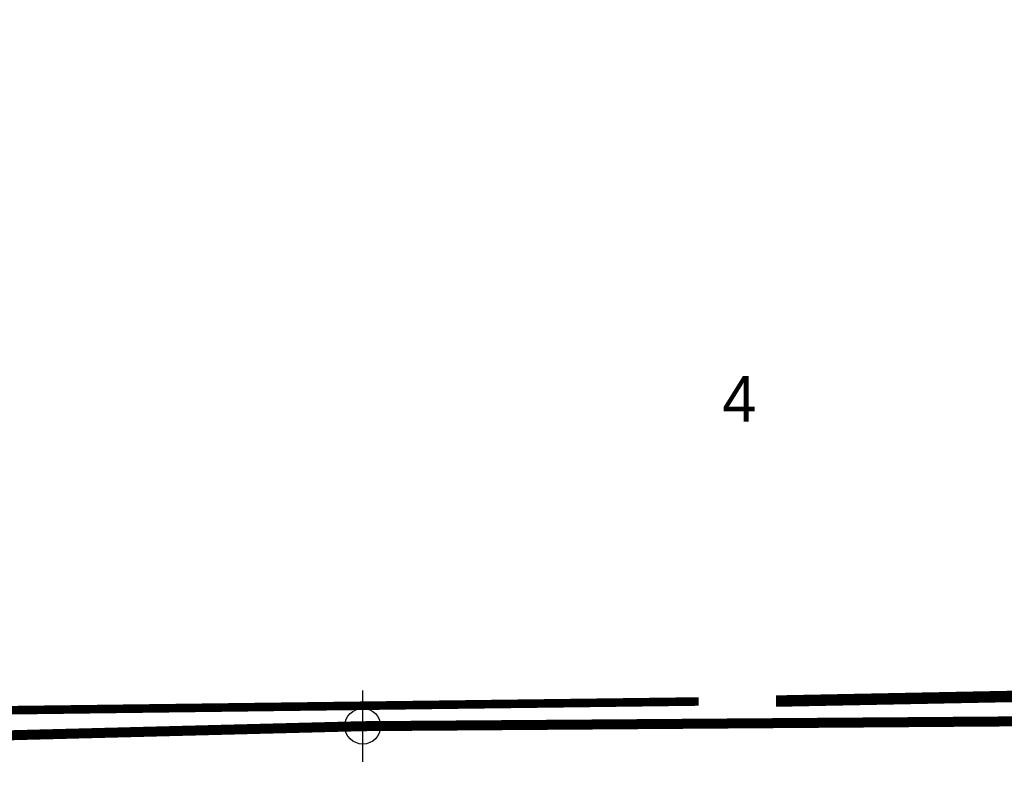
# Model space of a CAD drawing. Extents: x 192051 to 352051, y 710978 to 817615.
# Tile 13 of 85: x 261208 to 268096, y 721221 to 726457. Entities that reach past the tile are written whole.
import ezdxf
from ezdxf.enums import TextEntityAlignment as Align

# ---------------------------------------------------------------- set-up
doc = ezdxf.new("R2010")
doc.units = 0
doc.header["$LTSCALE"] = 800
doc.header["$PDMODE"] = 34
doc.header["$PDSIZE"] = 250
doc.linetypes.add('PHANTOM', pattern=[0])
for name, color, linetype in [('COUNTY', 15, 'PHANTOM'), ('SEC', 2, 'CONTINUOUS'), ('TEXT', 7, 'CONTINUOUS'), ('WSHEDS', 3, 'CONTINUOUS')]:
    doc.layers.add(name, color=color, linetype=linetype)

msp = doc.modelspace()

# ---------------------------------------------------------------- linework, layer by layer
at = {"layer": 'COUNTY', "color": 0, "const_width": 70}
msp.add_lwpolyline([(284432.6, 732466.7), (284447.1, 731773.9), (284462.1, 729536.6), (284512.1, 727080.4), (284512.8, 724524.9), (284614.3, 721733), (280854.6, 721702.9), (279239.1, 721689.9), (274095.6, 721592.4), (268826.8, 721554.3), (263608.3, 721515.8), (258292.9, 721379), (255818.1, 721354.9), (253957.3, 721322.8), (253573.7, 721316.2), (253039.2, 721307), (247609.7, 721269.4), (242289.3, 721256.3)], dxfattribs=at)
at = {"layer": 'SEC', "color": 0}
msp.add_point((263608.3, 721515.8), dxfattribs=at)
at = {"layer": 'WSHEDS', "color": 0, "const_width": 60}
msp.add_lwpolyline([(265957.6, 721688.5), (252821.2, 721522.1, -0.000336), (252821.1, 721522.1), (246351.9, 721448.9, -0.420171), (246250.7, 721549.8), (246273.3, 724069.8, 0.664599), (246104, 724142.7), (246015.2, 724057.2, -0.435716)], format="xyb", dxfattribs=at)
at = {"layer": 'WSHEDS', "color": 0, "const_width": 80}
msp.add_lwpolyline([(268535.3, 721731.4), (266498.8, 721691.3)], dxfattribs=at)

# ---------------------------------------------------------------- texts
at = {"layer": 'TEXT', "color": 0}
msp.add_text('4', height=320, dxfattribs=at).set_placement((266242.3, 723645.4), align=Align.CENTER)

doc.saveas('drawing.dxf')
